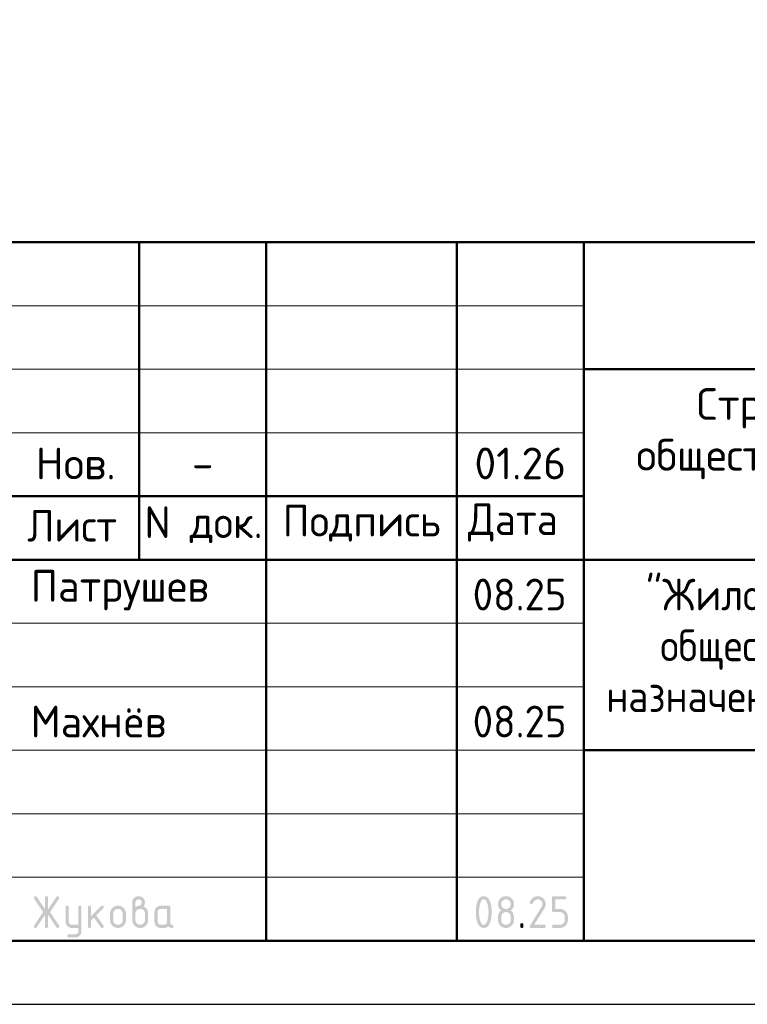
# Model space of a CAD drawing. Header units: millimetres. Extents: x 0 to 21000, y 0 to 29700.
# Tile 2 of 17: x 4060 to 9787, y 0 to 7752. Entities that reach past the tile are written whole.
import ezdxf

# ---------------------------------------------------------------- set-up
doc = ezdxf.new("R2010")
doc.units = ezdxf.units.MM
doc.layers.add('Standard', color=7, linetype='Continuous', lineweight=25)
doc.styles.add('ISOCPEUR', font='txt')

msp = doc.modelspace()

# ---------------------------------------------------------------- hatches: boundary and pattern name
at = {"layer": 'Standard', "linetype": 'Continuous', "lineweight": 25, "transparency": 33554687}
for points in [[(4258.5, 703.7), (4194, 606.8), (4193.1, 605.4), (4192, 604.4), (4190.9, 603.3), (4189.5, 602.7), (4188.2, 602), (4186.7, 601.6), (4185.1, 601.3), (4183.4, 601.3), (4181.8, 601.3), (4180.5, 601.5), (4179.1, 601.7), (4178, 602.1), (4176.8, 602.5), (4175.9, 603.1), (4174.9, 603.7), (4174.1, 604.5), (4173.4, 605.4), (4172.8, 606.4), (4172.2, 607.4), (4171.8, 608.6), (4171.4, 609.9), (4171.3, 611.3), (4171.1, 612.7), (4171.1, 614.3), (4171.1, 616), (4171.6, 617.6), (4172.1, 619.2), (4173.2, 620.8), (4243.4, 726.2), (4173.2, 831.6), (4172.1, 833.2), (4171.6, 834.9), (4171.1, 836.5), (4171.1, 838.2), (4171.1, 839.9), (4171.3, 841.3), (4171.5, 842.7), (4171.8, 843.9), (4172.2, 845.2), (4172.8, 846.2), (4173.4, 847.2), (4174.2, 848), (4175, 848.8), (4175.9, 849.4), (4176.9, 850.1), (4178.1, 850.5), (4179.3, 850.9), (4180.6, 851.1), (4182, 851.3), (4183.6, 851.3), (4185.2, 851.3), (4186.7, 850.9), (4188.2, 850.6), (4189.5, 849.9), (4190.8, 849.2), (4191.9, 848.1), (4193, 847), (4194, 845.6), (4258.5, 748.9), (4258.5, 838.8), (4258.5, 840.3), (4258.7, 841.7), (4258.9, 843.1), (4259.3, 844.3), (4259.7, 845.4), (4260.3, 846.4), (4260.9, 847.4), (4261.7, 848.2), (4262.5, 848.9), (4263.4, 849.5), (4264.4, 850.1), (4265.6, 850.5), (4266.8, 850.9), (4268.1, 851.1), (4269.5, 851.3), (4271.1, 851.3), (4272.6, 851.3), (4274, 851.1), (4275.4, 850.9), (4276.5, 850.5), (4277.7, 850.1), (4278.7, 849.5), (4279.7, 848.9), (4280.5, 848.2), (4281.2, 847.4), (4281.8, 846.4), (4282.4, 845.4), (4282.8, 844.3), (4283.2, 843.1), (4283.4, 841.7), (4283.6, 840.3), (4283.6, 838.8), (4283.6, 748.9), (4348.2, 845.6), (4349.1, 847), (4350.2, 848.1), (4351.4, 849.2), (4352.7, 849.9), (4354, 850.6), (4355.5, 850.9), (4357, 851.3), (4358.7, 851.3), (4360, 851.3), (4361.2, 851), (4362.4, 850.8), (4363.5, 850.3), (4364.6, 849.9), (4365.6, 849.2), (4366.6, 848.4), (4367.5, 847.5), (4368.4, 846.6), (4369, 845.5), (4369.7, 844.5), (4370.2, 843.4), (4370.6, 842.3), (4370.8, 841.1), (4371.1, 839.9), (4371.1, 838.6), (4371.1, 836.7), (4370.5, 835), (4370, 833.2), (4369, 831.6), (4298.7, 726.2), (4369, 620.8), (4370, 619.2), (4370.5, 617.5), (4371.1, 615.8), (4371.1, 614), (4371.1, 612.7), (4370.8, 611.5), (4370.6, 610.3), (4370.2, 609.2), (4369.7, 608.1), (4369.1, 607), (4368.4, 606), (4367.6, 605.1), (4366.7, 604.1), (4365.7, 603.4), (4364.7, 602.7), (4363.6, 602.2), (4362.6, 601.8), (4361.4, 601.5), (4360.2, 601.3), (4358.9, 601.3), (4357.1, 601.3), (4355.6, 601.6), (4354, 602), (4352.6, 602.7), (4351.3, 603.3), (4350.2, 604.4), (4349, 605.4), (4348.2, 606.8), (4283.6, 703.7), (4283.6, 613.8), (4283.6, 612.2), (4283.4, 610.8), (4283.2, 609.5), (4282.8, 608.3), (4282.4, 607.1), (4281.8, 606.2), (4281.2, 605.2), (4280.5, 604.4), (4279.7, 603.6), (4278.7, 603), (4277.7, 602.5), (4276.5, 602.1), (4275.4, 601.7), (4274, 601.5), (4272.6, 601.3), (4271.1, 601.3), (4269.5, 601.3), (4268.1, 601.5), (4266.8, 601.7), (4265.6, 602.1), (4264.4, 602.5), (4263.4, 603), (4262.5, 603.6), (4261.7, 604.4), (4260.9, 605.2), (4260.3, 606.2), (4259.7, 607.1), (4259.3, 608.3), (4258.9, 609.5), (4258.7, 610.8), (4258.5, 612.2), (4258.5, 613.8)], [(4520.8, 576), (4520.8, 601.3), (4471, 601.3), (4468.3, 601.3), (4465.8, 601.5), (4463.3, 601.7), (4460.9, 602.2), (4458.5, 602.6), (4456.2, 603.3), (4453.9, 604), (4451.6, 604.9), (4449.4, 605.8), (4447.3, 607), (4445.2, 608.1), (4443.2, 609.5), (4441.2, 610.8), (4439.3, 612.4), (4437.4, 614), (4435.6, 615.9), (4433.8, 617.7), (4432.2, 619.6), (4430.6, 621.5), (4429.2, 623.5), (4427.9, 625.6), (4426.8, 627.7), (4425.6, 629.8), (4424.7, 632), (4423.8, 634.2), (4423.1, 636.5), (4422.5, 638.8), (4422, 641.2), (4421.6, 643.6), (4421.3, 646.1), (4421.1, 648.6), (4421.1, 651.2), (4421.1, 763.7), (4421.1, 765.2), (4421.3, 766.6), (4421.5, 767.9), (4421.9, 769.1), (4422.3, 770.3), (4422.9, 771.3), (4423.5, 772.2), (4424.2, 773), (4425, 773.8), (4426, 774.4), (4427, 775), (4428.2, 775.4), (4429.3, 775.8), (4430.7, 775.9), (4432.1, 776.1), (4433.6, 776.1), (4435.2, 776.1), (4436.6, 775.9), (4437.9, 775.8), (4439.1, 775.4), (4440.3, 775), (4441.3, 774.4), (4442.2, 773.8), (4443, 773), (4443.8, 772.2), (4444.4, 771.3), (4445, 770.3), (4445.4, 769.1), (4445.8, 768), (4446, 766.6), (4446.1, 765.2), (4446.1, 763.7), (4446.1, 651.3), (4446.1, 648.8), (4446.6, 646.4), (4447.1, 644), (4448, 641.8), (4448.9, 639.6), (4450.3, 637.6), (4451.7, 635.6), (4453.5, 633.7), (4455.3, 631.9), (4457.4, 630.5), (4459.4, 629.1), (4461.6, 628.2), (4463.8, 627.3), (4466.1, 626.8), (4468.5, 626.3), (4471, 626.3), (4520.8, 626.3), (4520.8, 763.7), (4520.8, 765.2), (4521, 766.6), (4521.2, 768), (4521.6, 769.1), (4522, 770.3), (4522.6, 771.3), (4523.2, 772.2), (4524, 773), (4524.7, 773.8), (4525.7, 774.4), (4526.7, 775), (4527.9, 775.4), (4529, 775.8), (4530.4, 775.9), (4531.8, 776.1), (4533.3, 776.1), (4534.9, 776.1), (4536.3, 775.9), (4537.7, 775.8), (4538.8, 775.4), (4540, 775), (4541, 774.4), (4542, 773.8), (4542.7, 773), (4543.5, 772.2), (4544.1, 771.3), (4544.7, 770.3), (4545.1, 769.1), (4545.5, 768), (4545.7, 766.6), (4545.9, 765.2), (4545.9, 763.7), (4545.9, 576.3), (4545.9, 573.7), (4545.7, 571.2), (4545.4, 568.7), (4545, 566.3), (4544.5, 563.9), (4543.9, 561.6), (4543.2, 559.3), (4542.3, 557.1), (4541.4, 554.9), (4540.3, 552.8), (4539.2, 550.6), (4537.9, 548.6), (4536.5, 546.6), (4535, 544.7), (4533.4, 542.8), (4531.6, 540.9), (4529.8, 539.1), (4528, 537.5), (4526.1, 535.9), (4524.1, 534.6), (4522.1, 533.2), (4520, 532.1), (4517.9, 530.9), (4515.7, 530), (4513.5, 529.1), (4511.2, 528.4), (4509, 527.7), (4506.6, 527.3), (4504.2, 526.8), (4501.7, 526.6), (4499.2, 526.4), (4496.6, 526.4), (4446.1, 526.4), (4444.6, 526.4), (4443.2, 526.6), (4441.9, 526.8), (4440.7, 527.2), (4439.5, 527.6), (4438.5, 528.1), (4437.6, 528.7), (4436.8, 529.5), (4436, 530.3), (4435.4, 531.3), (4434.8, 532.3), (4434.4, 533.4), (4434.1, 534.6), (4433.9, 536), (4433.7, 537.3), (4433.7, 538.9), (4433.7, 540.1), (4433.9, 541.3), (4434.1, 542.5), (4434.6, 543.5), (4435.1, 544.6), (4435.8, 545.7), (4436.5, 546.7), (4437.4, 547.6), (4438.4, 548.6), (4439.4, 549.3), (4440.4, 550), (4441.5, 550.5), (4442.6, 550.9), (4443.8, 551.2), (4444.9, 551.4), (4446.1, 551.4), (4495.9, 551.4), (4498.6, 551.4), (4501, 551.9), (4503.4, 552.3), (4505.7, 553.2), (4507.9, 554), (4509.9, 555.4), (4511.9, 556.7), (4513.7, 558.4), (4515.5, 560.2), (4516.8, 562.1), (4518.1, 564.1), (4519, 566.3), (4519.9, 568.5), (4520.4, 570.9), (4520.8, 573.3)], [(4621, 694), (4699.6, 772.6), (4700.5, 773.4), (4701.5, 774.1), (4702.5, 774.8), (4703.6, 775.2), (4704.7, 775.7), (4705.9, 775.9), (4707.2, 776.1), (4708.5, 776.1), (4710, 776.1), (4711.4, 775.9), (4712.8, 775.8), (4714, 775.4), (4715.1, 775), (4716.1, 774.4), (4717.1, 773.8), (4717.9, 773), (4718.6, 772.2), (4719.2, 771.3), (4719.8, 770.3), (4720.2, 769.1), (4720.6, 767.9), (4720.8, 766.6), (4721, 765.2), (4721, 763.7), (4721, 762.4), (4720.7, 761.3), (4720.5, 760.1), (4720, 759), (4719.6, 757.9), (4718.9, 756.9), (4718.1, 755.9), (4717.2, 754.9), (4662.3, 700.1), (4718.5, 621), (4719.8, 619.3), (4720.4, 617.4), (4721, 615.6), (4721, 613.6), (4721, 612.1), (4720.8, 610.7), (4720.6, 609.4), (4720.2, 608.2), (4719.8, 607), (4719.2, 606.1), (4718.6, 605.1), (4717.9, 604.4), (4717.1, 603.6), (4716.1, 603), (4715.1, 602.4), (4714, 602.1), (4712.8, 601.7), (4711.4, 601.5), (4710, 601.3), (4708.5, 601.3), (4706.8, 601.3), (4705.4, 601.6), (4703.9, 601.9), (4702.6, 602.6), (4701.3, 603.3), (4700.1, 604.3), (4699, 605.3), (4698.1, 606.6), (4644.3, 682.1), (4621, 658.8), (4621, 613.8), (4621, 612.2), (4620.8, 610.9), (4620.6, 609.5), (4620.2, 608.3), (4619.8, 607.1), (4619.3, 606.2), (4618.7, 605.2), (4617.9, 604.4), (4617.1, 603.6), (4616.1, 603), (4615.1, 602.5), (4614, 602.1), (4612.8, 601.7), (4611.4, 601.5), (4610.1, 601.3), (4608.5, 601.3), (4606.9, 601.3), (4605.6, 601.5), (4604.2, 601.7), (4603, 602.1), (4601.8, 602.5), (4600.9, 603), (4599.9, 603.6), (4599.1, 604.4), (4598.3, 605.2), (4597.7, 606.2), (4597.1, 607.1), (4596.7, 608.3), (4596.4, 609.5), (4596.2, 610.8), (4596, 612.2), (4596, 613.8), (4596, 763.7), (4596, 765.2), (4596.2, 766.6), (4596.4, 767.9), (4596.7, 769.1), (4597.1, 770.3), (4597.7, 771.3), (4598.3, 772.2), (4599.1, 773), (4599.9, 773.8), (4600.9, 774.4), (4601.8, 775), (4603, 775.4), (4604.2, 775.8), (4605.6, 775.9), (4606.9, 776.1), (4608.5, 776.1), (4610.1, 776.1), (4611.4, 775.9), (4612.8, 775.8), (4614, 775.4), (4615.1, 775), (4616.1, 774.4), (4617.1, 773.8), (4617.9, 773), (4618.7, 772.2), (4619.3, 771.3), (4619.8, 770.3), (4620.2, 769.1), (4620.6, 767.9), (4620.8, 766.6), (4621, 765.2), (4621, 763.7)], [(8137.2, 851.3), (8140.4, 851.3), (8143.5, 851), (8146.6, 850.7), (8149.7, 850.1), (8152.6, 849.6), (8155.5, 848.7), (8158.4, 847.9), (8161.2, 846.7), (8163.9, 845.6), (8166.6, 844.2), (8169.2, 842.7), (8171.8, 841), (8174.3, 839.3), (8176.7, 837.3), (8179.1, 835.3), (8181.4, 833), (8183.7, 830.7), (8185.7, 828.3), (8187.7, 825.9), (8189.4, 823.4), (8191.1, 820.9), (8192.5, 818.2), (8193.9, 815.6), (8195.1, 812.8), (8196.2, 810.1), (8197.1, 807.2), (8197.9, 804.3), (8198.5, 801.3), (8199.1, 798.3), (8199.4, 795.2), (8199.6, 792), (8199.6, 788.8), (8199.6, 784.4), (8198.9, 779.9), (8198.2, 775.4), (8196.8, 770.9), (8195.4, 766.4), (8193.2, 761.9), (8191.1, 757.4), (8188.3, 752.8), (8109.5, 626.3), (8187.1, 626.3), (8188.7, 626.3), (8190.1, 626.1), (8191.4, 625.9), (8192.6, 625.6), (8193.8, 625.2), (8194.8, 624.6), (8195.7, 624), (8196.5, 623.2), (8197.3, 622.4), (8197.9, 621.4), (8198.5, 620.5), (8198.9, 619.3), (8199.3, 618.1), (8199.5, 616.7), (8199.6, 615.4), (8199.6, 613.8), (8199.6, 612.2), (8199.5, 610.9), (8199.3, 609.5), (8198.9, 608.3), (8198.5, 607.2), (8197.9, 606.2), (8197.3, 605.2), (8196.5, 604.4), (8195.7, 603.6), (8194.8, 603), (8193.8, 602.5), (8192.6, 602.1), (8191.4, 601.7), (8190.1, 601.5), (8188.7, 601.3), (8187.1, 601.3), (8087.2, 601.3), (8085.6, 601.3), (8084.3, 601.5), (8082.9, 601.7), (8081.7, 602.1), (8080.5, 602.5), (8079.6, 603), (8078.6, 603.6), (8077.8, 604.4), (8077, 605.2), (8076.4, 606.2), (8075.8, 607.1), (8075.5, 608.3), (8075.1, 609.5), (8074.9, 610.9), (8074.7, 612.2), (8074.7, 613.8), (8074.7, 615.7), (8075.2, 617.5), (8075.7, 619.3), (8076.8, 621), (8168.4, 768.1), (8170, 770.6), (8171.1, 773.2), (8172.3, 775.7), (8173.1, 778.3), (8173.9, 780.9), (8174.3, 783.5), (8174.7, 786.1), (8174.7, 788.7), (8174.7, 792.6), (8174, 796.2), (8173.3, 799.8), (8171.9, 803.1), (8170.5, 806.4), (8168.5, 809.5), (8166.4, 812.5), (8163.7, 815.3), (8160.9, 818), (8157.9, 820.1), (8154.9, 822.1), (8151.6, 823.5), (8148.2, 824.9), (8144.6, 825.6), (8141, 826.2), (8137.2, 826.2), (8134.5, 826.2), (8131.9, 825.8), (8129.3, 825.3), (8126.8, 824.3), (8124.2, 823.3), (8121.7, 821.8), (8119.2, 820.3), (8116.8, 818.4), (8114.3, 816.4), (8111.9, 814), (8109.5, 811.5), (8107.2, 808.6), (8104.8, 805.6), (8102.5, 802.2), (8100.2, 798.7), (8098, 794.8), (8097.1, 793.3), (8096, 792.2), (8094.9, 791), (8093.6, 790.3), (8092.2, 789.5), (8090.6, 789.1), (8089, 788.8), (8087.2, 788.8), (8085.6, 788.8), (8084.3, 789), (8082.9, 789.1), (8081.7, 789.5), (8080.5, 789.9), (8079.6, 790.5), (8078.6, 791.1), (8077.8, 791.9), (8077, 792.7), (8076.4, 793.6), (8075.8, 794.6), (8075.5, 795.8), (8075.1, 797), (8074.9, 798.3), (8074.7, 799.7), (8074.7, 801.2), (8074.7, 802.7), (8075, 803.9), (8075.2, 805.2), (8075.8, 806.4), (8078.7, 812), (8081.9, 816.9), (8085, 821.8), (8088.4, 826), (8091.8, 830.2), (8095.4, 833.7), (8099, 837.2), (8102.8, 840.1), (8106.6, 842.9), (8110.7, 845), (8114.8, 847.1), (8119.1, 848.5), (8123.4, 849.9), (8127.9, 850.6), (8132.4, 851.3)], [(8249.6, 738.8), (8249.6, 838.8), (8249.6, 840.4), (8249.8, 841.7), (8250, 843.1), (8250.4, 844.3), (8250.8, 845.4), (8251.3, 846.4), (8251.9, 847.4), (8252.7, 848.2), (8253.5, 848.9), (8254.5, 849.5), (8255.4, 850.1), (8256.6, 850.5), (8257.8, 850.9), (8259.1, 851.1), (8260.5, 851.3), (8262.1, 851.3), (8349.3, 851.3), (8350.9, 851.3), (8352.2, 851.1), (8353.6, 850.9), (8354.8, 850.5), (8356, 850.1), (8356.9, 849.5), (8357.9, 848.9), (8358.7, 848.2), (8359.5, 847.4), (8360.1, 846.4), (8360.6, 845.4), (8361, 844.2), (8361.4, 843.1), (8361.6, 841.7), (8361.8, 840.3), (8361.8, 838.8), (8361.8, 837.2), (8361.6, 835.8), (8361.4, 834.5), (8361, 833.3), (8360.6, 832.1), (8360.1, 831.1), (8359.5, 830.2), (8358.7, 829.4), (8357.9, 828.6), (8356.9, 828), (8356, 827.4), (8354.8, 827), (8353.6, 826.6), (8352.2, 826.4), (8350.9, 826.2), (8349.3, 826.2), (8274.6, 826.2), (8274.6, 751.3), (8312, 751.3), (8315.3, 751.3), (8318.4, 751), (8321.5, 750.8), (8324.5, 750.2), (8327.5, 749.6), (8330.4, 748.7), (8333.2, 747.9), (8336, 746.7), (8338.8, 745.6), (8341.4, 744.2), (8344, 742.7), (8346.6, 741), (8349.1, 739.3), (8351.5, 737.3), (8353.9, 735.3), (8356.1, 733), (8358.4, 730.7), (8360.4, 728.2), (8362.4, 725.8), (8364.1, 723.3), (8365.8, 720.8), (8367.2, 718.1), (8368.7, 715.5), (8369.8, 712.7), (8370.9, 710), (8371.8, 707.1), (8372.7, 704.2), (8373.2, 701.2), (8373.8, 698.2), (8374.1, 695.1), (8374.4, 692), (8374.4, 688.8), (8374.4, 663.8), (8374.4, 660.6), (8374.1, 657.4), (8373.8, 654.3), (8373.2, 651.3), (8372.6, 648.3), (8371.8, 645.4), (8370.9, 642.5), (8369.8, 639.8), (8368.6, 637), (8367.2, 634.4), (8365.8, 631.7), (8364, 629.2), (8362.3, 626.7), (8360.3, 624.3), (8358.3, 621.9), (8356, 619.6), (8353.7, 617.3), (8351.3, 615.3), (8348.9, 613.3), (8346.4, 611.6), (8343.9, 609.9), (8341.2, 608.4), (8338.6, 607), (8335.8, 605.9), (8333.1, 604.7), (8330.2, 603.9), (8327.4, 603), (8324.4, 602.4), (8321.4, 601.9), (8318.3, 601.6), (8315.2, 601.3), (8312, 601.3), (8262.1, 601.3), (8260.5, 601.3), (8259.1, 601.5), (8257.8, 601.7), (8256.6, 602.1), (8255.4, 602.5), (8254.5, 603), (8253.5, 603.6), (8252.7, 604.4), (8251.9, 605.2), (8251.4, 606.2), (8250.8, 607.2), (8250.4, 608.3), (8250, 609.5), (8249.8, 610.9), (8249.6, 612.2), (8249.6, 613.8), (8249.6, 615.4), (8249.8, 616.7), (8250, 618.1), (8250.4, 619.3), (8250.8, 620.5), (8251.3, 621.4), (8251.9, 622.4), (8252.7, 623.2), (8253.5, 624), (8254.5, 624.6), (8255.4, 625.2), (8256.6, 625.6), (8257.8, 625.9), (8259.1, 626.1), (8260.5, 626.3), (8262.1, 626.3), (8311.9, 626.3), (8315.8, 626.3), (8319.5, 627), (8323.1, 627.7), (8326.4, 629.1), (8329.7, 630.4), (8332.7, 632.5), (8335.7, 634.5), (8338.5, 637.2), (8341.2, 639.9), (8343.2, 643), (8345.2, 646), (8346.6, 649.3), (8348, 652.6), (8348.6, 656.3), (8349.3, 659.9), (8349.3, 663.8), (8349.3, 688.8), (8349.3, 692.7), (8348.6, 696.3), (8348, 699.9), (8346.6, 703.2), (8345.2, 706.5), (8343.2, 709.5), (8341.1, 712.6), (8338.4, 715.3), (8335.6, 718), (8332.6, 720.1), (8329.6, 722.2), (8326.3, 723.5), (8323, 724.9), (8319.4, 725.6), (8315.8, 726.3), (8311.9, 726.3), (8262.1, 726.3), (8260.5, 726.3), (8259.1, 726.5), (8257.8, 726.7), (8256.6, 727.1), (8255.4, 727.5), (8254.5, 728), (8253.5, 728.6), (8252.7, 729.4), (8251.9, 730.2), (8251.3, 731.2), (8250.8, 732.1), (8250.4, 733.3), (8250, 734.5), (8249.8, 735.9), (8249.6, 737.2)], [(7999.8, 626.3), (7999.8, 627.9), (8000, 629.3), (8000.2, 630.6), (8000.6, 631.8), (8001, 633), (8001.6, 634), (8002.2, 634.9), (8003, 635.7), (8003.7, 636.5), (8004.7, 637.1), (8005.7, 637.7), (8006.9, 638.1), (8008.1, 638.5), (8009.4, 638.7), (8010.8, 638.9), (8012.4, 638.9), (8013.9, 638.9), (8015.3, 638.7), (8016.7, 638.5), (8017.8, 638.1), (8019, 637.7), (8020, 637.1), (8021, 636.5), (8021.7, 635.7), (8022.5, 634.9), (8023.1, 634), (8023.7, 633), (8024.1, 631.8), (8024.5, 630.6), (8024.7, 629.3), (8024.9, 627.9), (8024.9, 626.3), (8024.9, 613.8), (8024.9, 612.2), (8024.7, 610.9), (8024.5, 609.5), (8024.1, 608.3), (8023.7, 607.2), (8023.1, 606.2), (8022.5, 605.2), (8021.7, 604.4), (8021, 603.6), (8020, 603), (8019, 602.5), (8017.8, 602.1), (8016.7, 601.7), (8015.3, 601.5), (8013.9, 601.3), (8012.4, 601.3), (8010.8, 601.3), (8009.4, 601.5), (8008.1, 601.7), (8006.9, 602.1), (8005.7, 602.5), (8004.7, 603), (8003.7, 603.6), (8003, 604.4), (8002.2, 605.2), (8001.6, 606.2), (8001, 607.2), (8000.6, 608.3), (8000.2, 609.5), (8000, 610.9), (7999.8, 612.2), (7999.8, 613.8)]]:
    msp.add_hatch(color=7, dxfattribs=at).paths.add_polyline_path(points, flags=16)
h = msp.add_hatch(color=7, dxfattribs=at)
h.paths.add_polyline_path([(4770.8, 663.7), (4770.8, 713.7), (4770.8, 716.9), (4771.1, 720.1), (4771.4, 723.2), (4772, 726.2), (4772.5, 729.2), (4773.4, 732.1), (4774.2, 734.9), (4775.4, 737.7), (4776.5, 740.5), (4778, 743.1), (4779.4, 745.8), (4781.1, 748.3), (4782.8, 750.8), (4784.8, 753.2), (4786.8, 755.6), (4789.1, 757.9), (4791.4, 760.2), (4793.8, 762.2), (4796.2, 764.2), (4798.7, 765.9), (4801.2, 767.6), (4803.8, 769), (4806.5, 770.4), (4809.2, 771.6), (4812, 772.7), (4814.9, 773.6), (4817.7, 774.4), (4820.7, 775), (4823.7, 775.6), (4826.9, 775.9), (4830, 776.1), (4833.2, 776.1), (4836.5, 776.1), (4839.7, 775.9), (4842.8, 775.6), (4845.8, 775), (4848.9, 774.5), (4851.8, 773.6), (4854.7, 772.8), (4857.4, 771.6), (4860.2, 770.5), (4862.8, 769.1), (4865.5, 767.7), (4868, 766), (4870.5, 764.3), (4872.9, 762.3), (4875.3, 760.3), (4877.5, 758.1), (4879.8, 755.8), (4881.8, 753.4), (4883.7, 751), (4885.4, 748.5), (4887.1, 746), (4888.5, 743.4), (4890, 740.7), (4891.1, 737.9), (4892.2, 735.2), (4893.1, 732.3), (4893.9, 729.4), (4894.5, 726.3), (4895, 723.3), (4895.3, 720.1), (4895.6, 717), (4895.6, 713.7), (4895.6, 663.7), (4895.6, 660.5), (4895.3, 657.4), (4895, 654.2), (4894.5, 651.2), (4893.9, 648.2), (4893, 645.4), (4892.2, 642.5), (4891, 639.7), (4889.9, 637), (4888.5, 634.3), (4887, 631.7), (4885.3, 629.2), (4883.6, 626.6), (4881.6, 624.2), (4879.6, 621.8), (4877.3, 619.5), (4875.1, 617.3), (4872.7, 615.3), (4870.3, 613.3), (4867.7, 611.6), (4865.2, 609.8), (4862.6, 608.4), (4860, 607), (4857.2, 605.9), (4854.4, 604.7), (4851.6, 603.9), (4848.7, 603), (4845.7, 602.4), (4842.7, 601.9), (4839.6, 601.6), (4836.5, 601.3), (4833.2, 601.3), (4830, 601.3), (4826.9, 601.6), (4823.7, 601.9), (4820.7, 602.4), (4817.7, 603), (4814.9, 603.9), (4812, 604.7), (4809.2, 605.9), (4806.5, 607), (4803.8, 608.4), (4801.2, 609.8), (4798.7, 611.6), (4796.2, 613.3), (4793.8, 615.3), (4791.4, 617.3), (4789.1, 619.5), (4786.8, 621.8), (4784.8, 624.2), (4782.8, 626.6), (4781.1, 629.2), (4779.4, 631.7), (4778, 634.3), (4776.5, 637), (4775.4, 639.7), (4774.2, 642.5), (4773.4, 645.4), (4772.5, 648.2), (4772, 651.2), (4771.4, 654.2), (4771.1, 657.4), (4770.8, 660.5)], flags=16)
h.paths.add_polyline_path([(4870.6, 663.8), (4870.6, 713.8), (4870.6, 717.7), (4869.9, 721.3), (4869.2, 724.9), (4867.8, 728.2), (4866.4, 731.5), (4864.4, 734.5), (4862.4, 737.6), (4859.6, 740.3), (4856.9, 743.1), (4853.9, 745.1), (4850.8, 747.2), (4847.5, 748.5), (4844.2, 749.9), (4840.7, 750.6), (4837.1, 751.3), (4833.2, 751.3), (4829.3, 751.3), (4825.8, 750.6), (4822.2, 749.9), (4818.9, 748.5), (4815.6, 747.2), (4812.6, 745.1), (4809.5, 743.1), (4806.8, 740.3), (4804.1, 737.6), (4802, 734.5), (4800, 731.5), (4798.6, 728.2), (4797.2, 724.9), (4796.6, 721.3), (4795.9, 717.7), (4795.9, 713.8), (4795.9, 663.8), (4795.9, 659.9), (4796.6, 656.3), (4797.2, 652.6), (4798.6, 649.3), (4799.9, 646), (4802, 643), (4804, 639.9), (4806.7, 637.2), (4809.4, 634.5), (4812.4, 632.5), (4815.5, 630.4), (4818.8, 629.1), (4822.1, 627.7), (4825.7, 627), (4829.3, 626.3), (4833.2, 626.3), (4837.1, 626.3), (4840.7, 627), (4844.2, 627.7), (4847.5, 629.1), (4850.8, 630.4), (4853.9, 632.5), (4856.9, 634.6), (4859.6, 637.3), (4862.4, 640.1), (4864.4, 643.1), (4866.4, 646.1), (4867.8, 649.4), (4869.2, 652.7), (4869.9, 656.3), (4870.6, 659.9)])
h = msp.add_hatch(color=7, dxfattribs=at)
h.paths.add_polyline_path([(4970.7, 763.7), (4974.7, 766.9), (4978.5, 769.2), (4982.3, 771.5), (4986, 773.1), (4989.6, 774.7), (4993.1, 775.5), (4996.6, 776.2), (4999.9, 776.2), (5001.8, 776.2), (5003.7, 776.8), (5005.6, 777.3), (5007.4, 778.4), (5009.2, 779.5), (5010.9, 781.1), (5012.6, 782.8), (5014.3, 784.9), (5015.9, 787), (5017.1, 789), (5018.3, 791), (5019.1, 793.1), (5019.9, 795.1), (5020.3, 797.1), (5020.7, 799.2), (5020.7, 801.2), (5020.7, 803.9), (5020.3, 806.3), (5019.8, 808.7), (5018.9, 811), (5018, 813.2), (5016.7, 815.2), (5015.3, 817.2), (5013.5, 819), (5011.7, 820.8), (5009.7, 822.2), (5007.7, 823.5), (5005.5, 824.4), (5003.3, 825.3), (5000.8, 825.8), (4998.4, 826.2), (4995.7, 826.2), (4993.1, 826.2), (4990.7, 825.8), (4988.3, 825.3), (4986.1, 824.4), (4983.9, 823.5), (4981.9, 822.1), (4979.8, 820.7), (4978, 818.9), (4976.2, 817.1), (4974.8, 815.1), (4973.5, 813.1), (4972.6, 810.9), (4971.6, 808.6), (4971.2, 806.2), (4970.7, 803.8), (4970.7, 801.2)])
h.paths.add_polyline_path([(5033, 771.2), (5037.3, 769.4), (5041.2, 767), (5045, 764.7), (5048.5, 761.8), (5051.9, 759), (5054.8, 755.6), (5057.8, 752.2), (5060.3, 748.3), (5062.9, 744.3), (5064.8, 740.2), (5066.7, 736.1), (5067.9, 731.8), (5069.2, 727.5), (5069.8, 723), (5070.5, 718.5), (5070.5, 713.8), (5070.5, 663.8), (5070.5, 660.5), (5070.2, 657.4), (5069.9, 654.2), (5069.3, 651.2), (5068.7, 648.2), (5067.9, 645.3), (5067, 642.4), (5065.9, 639.6), (5064.8, 636.9), (5063.3, 634.2), (5061.9, 631.6), (5060.2, 629.1), (5058.5, 626.5), (5056.5, 624.1), (5054.5, 621.7), (5052.2, 619.5), (5049.9, 617.2), (5047.5, 615.2), (5045.1, 613.2), (5042.6, 611.5), (5040.1, 609.8), (5037.5, 608.4), (5034.8, 607), (5032.1, 605.8), (5029.3, 604.7), (5026.4, 603.8), (5023.5, 603), (5020.5, 602.4), (5017.5, 601.9), (5014.4, 601.6), (5011.3, 601.3), (5008.1, 601.3), (5004.8, 601.3), (5001.7, 601.6), (4998.5, 601.9), (4995.5, 602.4), (4992.5, 603), (4989.6, 603.9), (4986.7, 604.7), (4984, 605.9), (4981.2, 607), (4978.6, 608.4), (4975.9, 609.9), (4973.4, 611.6), (4970.9, 613.3), (4968.5, 615.3), (4966.1, 617.3), (4963.8, 619.6), (4961.6, 621.9), (4959.6, 624.2), (4957.6, 626.7), (4955.9, 629.2), (4954.2, 631.7), (4952.8, 634.3), (4951.4, 637), (4950.2, 639.8), (4949.1, 642.5), (4948.2, 645.4), (4947.4, 648.3), (4946.8, 651.3), (4946.3, 654.3), (4946, 657.4), (4945.7, 660.5), (4945.7, 663.8), (4945.7, 801.3), (4945.7, 803.9), (4945.9, 806.4), (4946.1, 809), (4946.6, 811.4), (4947.1, 813.8), (4947.7, 816.1), (4948.4, 818.5), (4949.3, 820.7), (4950.2, 822.9), (4951.4, 825), (4952.5, 827.1), (4953.9, 829.1), (4955.2, 831.2), (4956.8, 833.1), (4958.4, 835), (4960.2, 836.8), (4962, 838.6), (4964, 840.2), (4965.9, 841.8), (4967.9, 843.1), (4969.9, 844.5), (4972, 845.6), (4974.1, 846.8), (4976.3, 847.7), (4978.5, 848.6), (4980.8, 849.2), (4983.2, 849.9), (4985.5, 850.4), (4988, 850.8), (4990.5, 851.1), (4993, 851.3), (4995.6, 851.3), (4998.2, 851.3), (5000.7, 851.1), (5003.2, 850.8), (5005.6, 850.4), (5008, 849.9), (5010.4, 849.2), (5012.7, 848.5), (5014.9, 847.6), (5017.1, 846.7), (5019.2, 845.6), (5021.3, 844.5), (5023.3, 843.1), (5025.3, 841.7), (5027.3, 840.1), (5029.2, 838.5), (5031, 836.7), (5032.8, 834.9), (5034.3, 833), (5035.9, 831), (5037.3, 829), (5038.6, 827), (5039.8, 824.9), (5040.9, 822.8), (5041.8, 820.6), (5042.7, 818.3), (5043.4, 816), (5044.1, 813.7), (5044.5, 811.3), (5045, 808.9), (5045.2, 806.4), (5045.4, 803.9), (5045.4, 801.3), (5045.4, 796.6), (5044.6, 792.3), (5043.9, 788.1), (5042.3, 784.3), (5040.8, 780.5), (5038.4, 777.2), (5036.1, 774)], flags=16)
h.paths.add_polyline_path([(5045.4, 663.8), (5045.4, 713.8), (5045.4, 717.7), (5044.7, 721.3), (5044.1, 724.9), (5042.7, 728.2), (5041.3, 731.5), (5039.3, 734.5), (5037.3, 737.6), (5034.6, 740.3), (5031.9, 743.1), (5028.9, 745.1), (5025.8, 747.2), (5022.5, 748.5), (5019.2, 749.9), (5015.6, 750.6), (5012, 751.3), (5008.1, 751.3), (5004.2, 751.3), (5000.5, 750.6), (4996.9, 749.9), (4993.6, 748.5), (4990.3, 747.2), (4987.3, 745.1), (4984.3, 743.1), (4981.6, 740.3), (4978.9, 737.6), (4976.8, 734.5), (4974.8, 731.5), (4973.4, 728.2), (4972.1, 724.9), (4971.4, 721.3), (4970.7, 717.7), (4970.7, 713.8), (4970.7, 663.8), (4970.7, 659.9), (4971.4, 656.3), (4972.1, 652.6), (4973.4, 649.3), (4974.8, 646), (4976.8, 643), (4978.9, 639.9), (4981.6, 637.2), (4984.3, 634.5), (4987.3, 632.5), (4990.3, 630.4), (4993.6, 629.1), (4996.9, 627.7), (5000.5, 627), (5004.2, 626.3), (5008.1, 626.3), (5012, 626.3), (5015.6, 627), (5019.2, 627.7), (5022.5, 629.1), (5025.8, 630.4), (5028.9, 632.5), (5031.9, 634.6), (5034.6, 637.3), (5037.3, 640.1), (5039.3, 643.1), (5041.3, 646.1), (5042.7, 649.4), (5044.1, 652.7), (5044.7, 656.3), (5045.4, 659.9)])
h = msp.add_hatch(color=7, dxfattribs=at)
h.paths.add_polyline_path([(5220.3, 751.1), (5170.5, 751.1), (5167.9, 751.1), (5165.5, 750.6), (5163.1, 750.2), (5160.9, 749.3), (5158.7, 748.4), (5156.7, 747), (5154.7, 745.6), (5152.9, 743.8), (5151, 742), (5149.7, 740), (5148.3, 738), (5147.4, 735.8), (5146.5, 733.6), (5146.1, 731.1), (5145.6, 728.7), (5145.6, 726.1), (5145.6, 651.3), (5145.6, 648.7), (5146.1, 646.4), (5146.5, 644), (5147.4, 641.8), (5148.4, 639.6), (5149.7, 637.6), (5151.1, 635.5), (5153, 633.7), (5154.8, 631.9), (5156.8, 630.5), (5158.8, 629.1), (5161, 628.2), (5163.2, 627.3), (5165.6, 626.8), (5167.9, 626.3), (5170.5, 626.3), (5195.4, 626.3), (5198, 626.3), (5200.4, 626.8), (5202.8, 627.2), (5205, 628.2), (5207.2, 629.1), (5209.2, 630.4), (5211.2, 631.8), (5213, 633.6), (5214.8, 635.4), (5216.2, 637.4), (5217.6, 639.5), (5218.5, 641.7), (5219.4, 643.9), (5219.8, 646.3), (5220.3, 648.7), (5220.3, 651.3)])
h.paths.add_polyline_path([(5270.3, 613.8), (5270.3, 612.2), (5270.1, 610.8), (5269.9, 609.5), (5269.5, 608.3), (5269.1, 607.1), (5268.5, 606.2), (5268, 605.2), (5267.2, 604.4), (5266.4, 603.6), (5265.4, 603), (5264.5, 602.5), (5263.3, 602.1), (5262.1, 601.7), (5260.7, 601.5), (5259.4, 601.3), (5257.8, 601.3), (5253.5, 601.3), (5249.5, 602.1), (5245.5, 602.9), (5242, 604.6), (5238.4, 606.2), (5235.2, 608.7), (5232, 611.2), (5229.2, 614.5), (5225.8, 611.2), (5222, 608.7), (5218.1, 606.2), (5213.9, 604.6), (5209.7, 602.9), (5205, 602.1), (5200.4, 601.3), (5195.4, 601.3), (5170.5, 601.3), (5167.8, 601.3), (5165.3, 601.5), (5162.8, 601.7), (5160.4, 602.2), (5158, 602.6), (5155.6, 603.3), (5153.3, 604), (5151.1, 604.9), (5148.9, 605.8), (5146.8, 606.9), (5144.7, 608.1), (5142.7, 609.4), (5140.6, 610.8), (5138.7, 612.4), (5136.8, 614), (5135, 615.8), (5133.2, 617.6), (5131.6, 619.5), (5130, 621.4), (5128.7, 623.4), (5127.3, 625.4), (5126.2, 627.5), (5125.1, 629.7), (5124.2, 631.9), (5123.3, 634.1), (5122.6, 636.4), (5121.9, 638.7), (5121.5, 641.1), (5121, 643.6), (5120.8, 646.1), (5120.6, 648.6), (5120.6, 651.2), (5120.6, 726.2), (5120.6, 728.8), (5120.8, 731.3), (5121, 733.9), (5121.5, 736.3), (5121.9, 738.7), (5122.6, 741), (5123.3, 743.3), (5124.2, 745.6), (5125.1, 747.8), (5126.2, 749.9), (5127.3, 752), (5128.7, 754), (5130, 756), (5131.6, 757.9), (5133.2, 759.9), (5135, 761.7), (5136.8, 763.5), (5138.7, 765.1), (5140.6, 766.7), (5142.7, 768), (5144.7, 769.4), (5146.8, 770.5), (5148.9, 771.6), (5151.1, 772.5), (5153.3, 773.4), (5155.6, 774.1), (5158, 774.8), (5160.4, 775.2), (5162.8, 775.7), (5165.3, 775.9), (5167.8, 776.1), (5170.5, 776.1), (5232.8, 776.1), (5234.4, 776.1), (5235.8, 775.9), (5237.1, 775.8), (5238.3, 775.4), (5239.5, 775), (5240.4, 774.4), (5241.4, 773.8), (5242.2, 773), (5243, 772.2), (5243.6, 771.3), (5244.2, 770.3), (5244.5, 769.1), (5244.9, 767.9), (5245.1, 766.6), (5245.3, 765.2), (5245.3, 763.7), (5245.3, 638.8), (5245.3, 637.2), (5245.5, 635.8), (5245.7, 634.5), (5246.1, 633.3), (5246.5, 632.1), (5247.1, 631.1), (5247.7, 630.2), (5248.4, 629.4), (5249.2, 628.6), (5250.2, 628), (5251.2, 627.4), (5252.3, 627), (5253.5, 626.7), (5254.9, 626.5), (5256.2, 626.3), (5257.8, 626.3), (5259.4, 626.3), (5260.7, 626.1), (5262.1, 625.9), (5263.3, 625.5), (5264.5, 625.1), (5265.4, 624.5), (5266.4, 623.9), (5267.2, 623.1), (5268, 622.4), (5268.5, 621.4), (5269.1, 620.4), (5269.5, 619.2), (5269.9, 618.1), (5270.1, 616.7), (5270.3, 615.3)], flags=16)
h = msp.add_hatch(color=7, dxfattribs=at)
h.paths.add_polyline_path([(7749.8, 726.3), (7749.8, 734), (7749.4, 741.6), (7749, 749.1), (7748.2, 756.4), (7747.4, 763.7), (7746.1, 770.8), (7744.9, 777.9), (7743.2, 784.8), (7742, 790), (7740.6, 794.5), (7739.1, 799), (7737.6, 802.9), (7736, 806.8), (7734.2, 810), (7732.5, 813.3), (7730.5, 815.9), (7728.6, 818.5), (7726.5, 820.4), (7724.4, 822.4), (7722.2, 823.6), (7719.9, 824.9), (7717.5, 825.6), (7715.1, 826.2), (7712.5, 826.2), (7709.9, 826.2), (7707.5, 825.6), (7705.1, 824.9), (7702.9, 823.6), (7700.6, 822.3), (7698.6, 820.4), (7696.5, 818.4), (7694.6, 815.8), (7692.7, 813.2), (7690.9, 810), (7689.2, 806.7), (7687.6, 802.8), (7686, 798.9), (7684.6, 794.4), (7683.2, 789.8), (7681.9, 784.6), (7680.2, 777.6), (7679, 770.4), (7677.7, 763.3), (7676.8, 756), (7676, 748.7), (7675.6, 741.3), (7675.1, 733.9), (7675.1, 726.3), (7675.1, 718.6), (7675.6, 711.1), (7676, 703.5), (7676.8, 696.2), (7677.6, 688.9), (7678.9, 681.8), (7680.1, 674.7), (7681.8, 667.8), (7683, 662.6), (7684.4, 658.1), (7685.8, 653.5), (7687.4, 649.7), (7689, 645.8), (7690.8, 642.5), (7692.5, 639.3), (7694.4, 636.7), (7696.4, 634.1), (7698.4, 632.2), (7700.5, 630.2), (7702.8, 628.9), (7705, 627.6), (7707.5, 627), (7709.9, 626.3), (7712.5, 626.3), (7715.1, 626.3), (7717.5, 627), (7719.9, 627.6), (7722.2, 628.9), (7724.4, 630.2), (7726.5, 632.2), (7728.6, 634.1), (7730.5, 636.7), (7732.5, 639.3), (7734.2, 642.5), (7736, 645.8), (7737.6, 649.7), (7739.1, 653.5), (7740.6, 658.1), (7742, 662.6), (7743.2, 667.8), (7744.9, 674.7), (7746.1, 681.8), (7747.4, 688.9), (7748.2, 696.2), (7749, 703.5), (7749.4, 711.1), (7749.8, 718.6)])
h.paths.add_polyline_path([(7774.9, 726.3), (7774.9, 720.7), (7774.7, 715.3), (7774.5, 709.9), (7774.2, 704.7), (7773.8, 699.5), (7773.3, 694.5), (7772.8, 689.4), (7772.1, 684.6), (7771.4, 679.8), (7770.6, 675.1), (7769.7, 670.5), (7768.7, 666.1), (7767.7, 661.6), (7766.5, 657.3), (7765.3, 653.1), (7763.9, 649), (7761.9, 643), (7759.6, 637.8), (7757.3, 632.6), (7754.7, 628.1), (7752.1, 623.7), (7749.1, 619.9), (7746.2, 616.2), (7743, 613.2), (7739.8, 610.2), (7736.3, 608), (7732.8, 605.8), (7729, 604.3), (7725.1, 602.8), (7721, 602), (7716.9, 601.3), (7712.5, 601.3), (7708.1, 601.3), (7704, 602), (7699.8, 602.8), (7696, 604.3), (7692.2, 605.7), (7688.7, 608), (7685.2, 610.2), (7682, 613.2), (7678.7, 616.1), (7675.8, 619.8), (7672.9, 623.6), (7670.3, 628), (7667.7, 632.5), (7665.4, 637.7), (7663.1, 642.9), (7661.1, 648.8), (7659.7, 652.9), (7658.5, 657.2), (7657.3, 661.4), (7656.3, 665.9), (7655.2, 670.3), (7654.4, 675), (7653.5, 679.6), (7652.8, 684.5), (7652.2, 689.3), (7651.6, 694.4), (7651.1, 699.4), (7650.8, 704.6), (7650.5, 709.8), (7650.3, 715.3), (7650.1, 720.7), (7650.1, 726.3), (7650.1, 731.9), (7650.3, 737.3), (7650.5, 742.7), (7650.8, 748), (7651.1, 753.2), (7651.6, 758.2), (7652.2, 763.3), (7652.8, 768.1), (7653.5, 772.9), (7654.4, 777.6), (7655.2, 782.2), (7656.3, 786.7), (7657.3, 791.1), (7658.5, 795.4), (7659.7, 799.7), (7661.1, 803.7), (7663.1, 809.7), (7665.4, 814.9), (7667.7, 820.1), (7670.3, 824.5), (7672.9, 829), (7675.8, 832.7), (7678.7, 836.4), (7682, 839.4), (7685.2, 842.4), (7688.7, 844.6), (7692.2, 846.8), (7696, 848.3), (7699.8, 849.8), (7704, 850.5), (7708.1, 851.3), (7712.5, 851.3), (7716.9, 851.3), (7721, 850.5), (7725.1, 849.8), (7729, 848.3), (7732.8, 846.8), (7736.3, 844.6), (7739.8, 842.3), (7743, 839.4), (7746.2, 836.4), (7749.1, 832.6), (7752.1, 828.9), (7754.7, 824.4), (7757.3, 820), (7759.6, 814.7), (7761.9, 809.5), (7763.9, 803.6), (7765.3, 799.5), (7766.5, 795.2), (7767.7, 791), (7768.7, 786.5), (7769.7, 782.1), (7770.6, 777.4), (7771.4, 772.8), (7772.1, 768), (7772.8, 763.1), (7773.3, 758.1), (7773.8, 753.1), (7774.2, 747.9), (7774.5, 742.7), (7774.7, 737.3), (7774.9, 731.9)], flags=16)
h = msp.add_hatch(color=7, dxfattribs=at)
h.paths.add_polyline_path([(7887.4, 626.3), (7891.3, 626.3), (7894.9, 627), (7898.5, 627.7), (7901.8, 629.1), (7905.1, 630.4), (7908.1, 632.5), (7911.1, 634.5), (7913.8, 637.2), (7916.6, 639.9), (7918.6, 643), (7920.6, 646), (7922, 649.3), (7923.3, 652.6), (7924, 656.3), (7924.7, 659.9), (7924.7, 663.8), (7924.7, 688.8), (7924.7, 692.7), (7924, 696.3), (7923.3, 699.9), (7922, 703.2), (7920.6, 706.5), (7918.5, 709.5), (7916.5, 712.6), (7913.8, 715.3), (7911, 718.1), (7908, 720.1), (7905, 722.2), (7901.7, 723.6), (7898.4, 724.9), (7894.8, 725.6), (7891.2, 726.3), (7887.4, 726.3), (7883.4, 726.3), (7879.8, 725.6), (7876.2, 724.9), (7872.9, 723.6), (7869.6, 722.2), (7866.6, 720.2), (7863.6, 718.1), (7860.9, 715.4), (7858.1, 712.7), (7856.1, 709.7), (7854.1, 706.6), (7852.7, 703.3), (7851.4, 700), (7850.7, 696.4), (7850, 692.7), (7850, 688.8), (7850, 663.8), (7850, 659.9), (7850.7, 656.3), (7851.4, 652.6), (7852.7, 649.3), (7854.1, 646), (7856.1, 643), (7858.1, 639.9), (7860.9, 637.2), (7863.6, 634.5), (7866.6, 632.5), (7869.6, 630.4), (7872.9, 629.1), (7876.2, 627.7), (7879.8, 627), (7883.4, 626.3)])
h.paths.add_polyline_path([(7887.4, 601.3), (7884.1, 601.3), (7881, 601.6), (7877.9, 601.9), (7874.9, 602.4), (7871.9, 603), (7869, 603.9), (7866.1, 604.7), (7863.4, 605.9), (7860.6, 607), (7858, 608.4), (7855.3, 609.9), (7852.8, 611.6), (7850.3, 613.3), (7847.9, 615.3), (7845.5, 617.3), (7843.2, 619.6), (7840.9, 621.9), (7838.9, 624.2), (7836.9, 626.7), (7835.2, 629.2), (7833.5, 631.7), (7832.1, 634.3), (7830.7, 637), (7829.5, 639.8), (7828.4, 642.5), (7827.5, 645.4), (7826.7, 648.3), (7826.1, 651.3), (7825.5, 654.3), (7825.3, 657.4), (7825, 660.5), (7825, 663.8), (7825, 688.8), (7825, 692.7), (7825.4, 696.4), (7825.8, 700.1), (7826.5, 703.6), (7827.3, 707.1), (7828.5, 710.4), (7829.7, 713.7), (7831.2, 716.8), (7832.8, 719.9), (7834.8, 722.9), (7836.7, 725.8), (7839.1, 728.6), (7841.4, 731.3), (7844.1, 733.9), (7846.9, 736.4), (7850, 738.8), (7846.9, 741.1), (7844.1, 743.7), (7841.4, 746.3), (7839.1, 749), (7836.7, 751.8), (7834.8, 754.7), (7832.8, 757.6), (7831.2, 760.8), (7829.7, 763.9), (7828.5, 767.2), (7827.3, 770.5), (7826.5, 774), (7825.8, 777.5), (7825.4, 781.2), (7825, 784.9), (7825, 788.8), (7825, 792), (7825.3, 795.1), (7825.5, 798.3), (7826.1, 801.3), (7826.7, 804.3), (7827.5, 807.2), (7828.4, 810.1), (7829.5, 812.8), (7830.7, 815.6), (7832.1, 818.2), (7833.5, 820.9), (7835.2, 823.4), (7836.9, 825.9), (7838.9, 828.3), (7840.9, 830.7), (7843.2, 833), (7845.5, 835.3), (7847.9, 837.3), (7850.3, 839.3), (7852.8, 841), (7855.3, 842.7), (7858, 844.1), (7860.6, 845.6), (7863.4, 846.7), (7866.1, 847.9), (7869, 848.7), (7871.9, 849.6), (7874.9, 850.1), (7877.9, 850.7), (7881, 851), (7884.1, 851.3), (7887.4, 851.3), (7890.6, 851.3), (7893.7, 851), (7896.8, 850.7), (7899.8, 850.1), (7902.8, 849.6), (7905.7, 848.7), (7908.6, 847.9), (7911.3, 846.7), (7914.1, 845.6), (7916.7, 844.1), (7919.4, 842.7), (7921.9, 841), (7924.4, 839.3), (7926.8, 837.3), (7929.2, 835.3), (7931.5, 833), (7933.8, 830.7), (7935.8, 828.3), (7937.8, 825.9), (7939.5, 823.4), (7941.2, 820.9), (7942.6, 818.2), (7944, 815.6), (7945.2, 812.8), (7946.3, 810.1), (7947.2, 807.2), (7948, 804.3), (7948.6, 801.3), (7949.2, 798.3), (7949.5, 795.1), (7949.7, 792), (7949.7, 788.8), (7949.7, 784.9), (7949.3, 781.2), (7949, 777.5), (7948.2, 774), (7947.4, 770.5), (7946.2, 767.2), (7945, 763.9), (7943.5, 760.8), (7941.9, 757.6), (7940, 754.7), (7938, 751.8), (7935.6, 749), (7933.3, 746.3), (7930.6, 743.7), (7927.8, 741.1), (7924.7, 738.8), (7929.2, 735.4), (7932.9, 731.6), (7936.5, 727.8), (7939.4, 723.6), (7942.2, 719.4), (7944.2, 714.8), (7946.2, 710.2), (7947.4, 705.3), (7947.7, 704), (7948, 702.4), (7948.2, 700.8), (7948.4, 698.9), (7948.6, 697), (7948.8, 694.7), (7949, 692.5), (7949.2, 689.9), (7949.3, 687.3), (7949.4, 684.4), (7949.5, 681.4), (7949.6, 678.2), (7949.7, 674.9), (7949.7, 671.3), (7949.7, 667.7), (7949.7, 663.8), (7949.7, 660.5), (7949.5, 657.4), (7949.2, 654.3), (7948.6, 651.3), (7948, 648.3), (7947.2, 645.4), (7946.3, 642.5), (7945.2, 639.8), (7944, 637), (7942.6, 634.3), (7941.2, 631.7), (7939.5, 629.2), (7937.8, 626.7), (7935.8, 624.2), (7933.8, 621.9), (7931.5, 619.6), (7929.2, 617.3), (7926.8, 615.3), (7924.4, 613.3), (7921.9, 611.6), (7919.4, 609.9), (7916.7, 608.4), (7914.1, 607), (7911.3, 605.9), (7908.6, 604.7), (7905.7, 603.9), (7902.8, 603), (7899.8, 602.4), (7896.8, 601.9), (7893.7, 601.6), (7890.6, 601.3)], flags=16)
h.paths.add_polyline_path([(7887.4, 751.2), (7891.3, 751.2), (7894.9, 751.9), (7898.5, 752.6), (7901.8, 754), (7905.1, 755.3), (7908.1, 757.4), (7911.1, 759.4), (7913.8, 762.1), (7916.6, 764.8), (7918.6, 767.9), (7920.6, 770.9), (7922, 774.2), (7923.3, 777.5), (7924, 781.2), (7924.7, 784.8), (7924.7, 788.7), (7924.7, 792.6), (7924, 796.2), (7923.3, 799.8), (7922, 803.1), (7920.6, 806.4), (7918.5, 809.5), (7916.5, 812.5), (7913.8, 815.2), (7911, 818), (7908, 820), (7905, 822.1), (7901.7, 823.5), (7898.4, 824.8), (7894.8, 825.5), (7891.2, 826.2), (7887.4, 826.2), (7883.4, 826.2), (7879.8, 825.5), (7876.2, 824.9), (7872.9, 823.5), (7869.6, 822.1), (7866.6, 820.1), (7863.6, 818), (7860.9, 815.3), (7858.1, 812.6), (7856.1, 809.6), (7854.1, 806.6), (7852.7, 803.2), (7851.4, 799.9), (7850.7, 796.3), (7850, 792.7), (7850, 788.7), (7850, 784.8), (7850.7, 781.2), (7851.4, 777.5), (7852.7, 774.2), (7854.1, 770.9), (7856.1, 767.9), (7858.1, 764.8), (7860.9, 762.1), (7863.6, 759.4), (7866.6, 757.4), (7869.6, 755.3), (7872.9, 754), (7876.2, 752.6), (7879.8, 751.9), (7883.4, 751.2)])

# ---------------------------------------------------------------- linework, layer by layer
at = {"layer": 'Standard', "color": 7, "linetype": 'Continuous', "lineweight": 50, "transparency": 33554687}
for p, q in [((2000, 6000), (20500, 6000)), ((5000, 3500), (5000, 6000)), ((6000, 500), (6000, 6000)), ((7500, 500), (7500, 6000)), ((8500, 500), (8500, 6000)), ((8500, 5000), (20500, 5000)), ((2000, 4000), (8500, 4000)), ((2000, 4000), (8500, 4000)), ((2000, 3500), (8500, 3500)), ((2000, 3500), (8500, 3500)), ((8500, 3500), (20500, 3500)), ((8500, 2000), (20500, 2000))]:
    msp.add_line(p, q, dxfattribs=at)
at = {"layer": 'Standard', "color": 7, "linetype": 'Continuous', "lineweight": 13, "transparency": 33554687}
for p, q in [((2000, 5500), (8500, 5500)), ((2000, 5000), (8500, 5000)), ((2000, 4500), (8500, 4500)), ((2000, 3000), (8500, 3000)), ((2000, 2500), (8500, 2500)), ((2000, 2500), (8500, 2500)), ((2000, 2000), (8500, 2000)), ((2000, 2000), (8500, 2000)), ((2000, 1500), (8500, 1500)), ((2000, 1000), (8500, 1000))]:
    msp.add_line(p, q, dxfattribs=at)
at = {"layer": 'Standard', "color": 7, "linetype": 'Continuous', "lineweight": 25, "transparency": 33554687}
msp.add_line((2000, 500), (20500, 500), dxfattribs=at)
msp.add_line((2000, 500), (20500, 500), dxfattribs=at)
msp.add_line((2000, 500), (20500, 500), dxfattribs=at)
msp.add_lwpolyline([(0, 0), (21000, 0), (21000, 29700), (0, 29700), (0, 0)], close=True, dxfattribs=at)
at = {"layer": 'Standard', "color": 7, "linetype": 'Continuous', "lineweight": 50, "transparency": 33554687}
msp.add_lwpolyline([(2000, 29200), (20500, 29200), (20500, 500), (2000, 500), (2000, 29200)], close=True, dxfattribs=at)
at = {"layer": 'Standard', "color": 7, "linetype": 'Continuous', "lineweight": 13, "transparency": 33554687}
for points in [[(20500, 29200), (2000, 29200), (2000, 6000), (20500, 6000), (20500, 29200)], [(20500, 500), (2000, 500), (2000, 6000), (20500, 6000), (20500, 500)]]:
    msp.add_lwpolyline(points, dxfattribs=at)
at = {"layer": 'Standard', "color": 7, "linetype": 'Continuous', "lineweight": 25, "transparency": 33554687}
msp.add_lwpolyline([(20500, 6000), (2000, 6000), (2000, 500), (20500, 500), (20500, 6000)], dxfattribs=at)

# ---------------------------------------------------------------- texts
at = {"layer": 'Standard', "color": 7, "linetype": 'Continuous', "lineweight": 25, "transparency": 33554687, "char_height": 250, "attachment_point": 7, "style": 'ISOCPEUR'}
for s, insert, width in [('\\W0.99;Строительство жилого комплекса со встроенными помещениями', (9387.5, 4533.3), 10343.937), ('\\W0.99;общественно-делового, коммерческого назначения и поликлиническим', (8912.5, 4133.3), 11292.266), ('\\W0.94;Лист', (4119.1, 3642.8), 866.912), ('\\W0.95;N док.', (5042.5, 3630.6), 1068.125), ('\\W0.96;Подпись', (6129.4, 3642.8), 1344.28), ('\\W0.94;Дата', (7587.7, 3642.8), 967.736), ('\\W0.90;"Жилой дом со встроенными помещениями', (8988.6, 3033.3), 6132.511), ('\\W0.97;Патрушев', (4146.1, 3101.3), 1670.186), ('\\W0.94;08.25', (7625.1, 3101.3), 891.672), ('\\W0.90;общественно-делового и коммерческого', (9102.3, 2633.3), 5904.546), ('\\W0.90;назначения на первом этаже здания" поз. 3.1', (8676.1, 2233.3), 6756.078), ('\\W0.96;Махнёв', (4146.1, 2101.3), 1243.904), ('\\W0.94;08.25', (7625.1, 2101.3), 891.672)]:
    msp.add_mtext(s, dxfattribs=dict(at, insert=insert, width=width))
at = {"layer": 'Standard', "color": 7, "linetype": 'Continuous', "lineweight": 13, "transparency": 33554687, "char_height": 250, "attachment_point": 5, "style": 'ISOCPEUR'}
for s, insert, width in [('\\A1;{\\fISOCPEUR|i0|b0;\\H250.000000;\\W1.000000;\\C7;Нов.}\\P', (4500, 4258.3), 740.741), ('\\A1;{\\fISOCPEUR|i0|b0;\\H250.000000;\\W1.000000;\\C7;01.26}\\P', (8000, 4258.3), 834.848), ('\\A1;{\\fISOCPEUR|i0|b0;\\H250.000000;\\W1.000000;\\C7;-}\\P', (5500, 4258.3), 272.222)]:
    msp.add_mtext(s, dxfattribs=dict(at, insert=insert, width=width))

doc.saveas('drawing.dxf')
